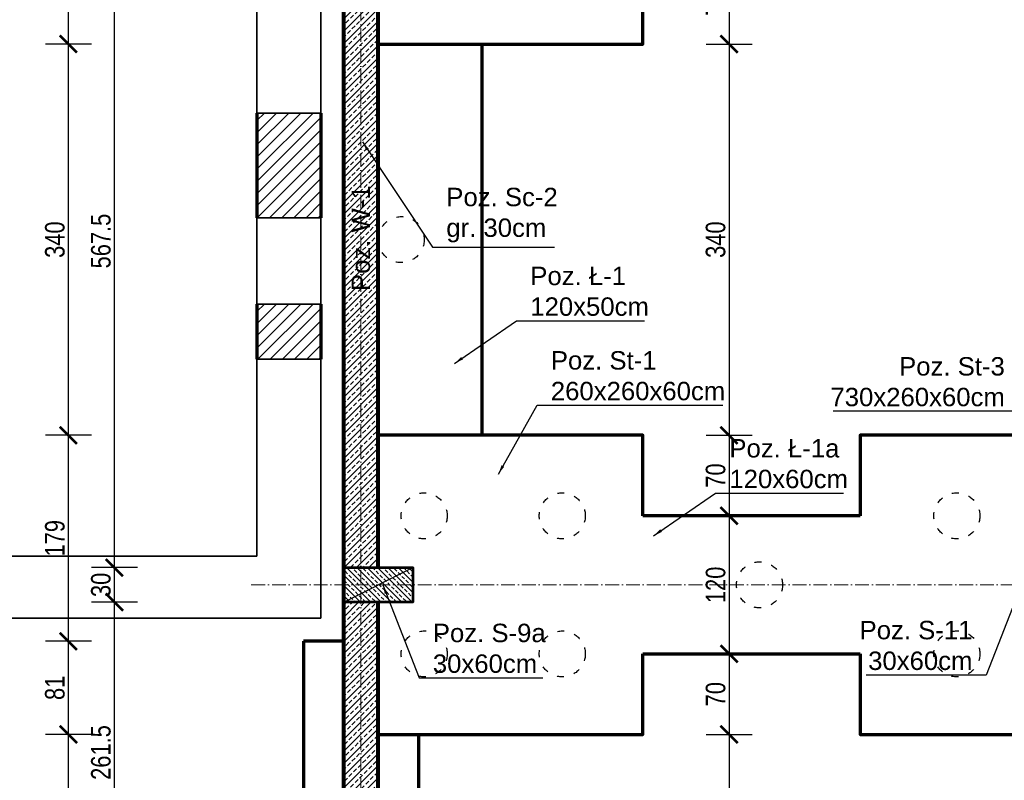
# Model space of a CAD drawing. Header units: inches. Extents: x 201967 to 338763, y -32705 to 30884.
# Tile 196 of 236: x 320675 to 321531, y 14231 to 14892. Entities that reach past the tile are written whole.
import ezdxf

# ---------------------------------------------------------------- set-up
doc = ezdxf.new("R2010")
doc.units = ezdxf.units.IN
doc.header["$MEASUREMENT"] = 0
doc.linetypes.add('ACAD_ISO03W100', pattern=[30, 12, -18])
doc.linetypes.add('ACAD_ISO10W100', pattern=[18, 12, -3, 0, -3])
for name, color, linetype, lineweight in [('00 b ŚCIANY nowe-zamurowania', 242, 'Continuous', 70), ('01 a KONSTRUKCJA żelbet', 94, 'Continuous', 80), ('01 a1 KONSTRUKCJA żelebet', 200, 'Continuous', 53), ('01 c KONSTRUKCJA ławy', 45, 'Continuous', 70), ('01h2 KONSTRUKCJA pozycje belki', 254, 'Continuous', 13), ('01h3 KONSTRUKCJA pozycje słupy', 252, 'Continuous', 13), ('11 OSIE ściany', 2, 'ACAD_ISO10W100', 5), ('20 KRESKOWANIE ścian', 63, 'Continuous', 5), ('90 WYMIAR', 155, 'Continuous', 9), ('_proj_MURY konstr', 1, 'Continuous', 20), ('pale', 1, 'Continuous', 30)]:
    doc.layers.add(name, color=color, linetype=linetype, lineweight=lineweight)
doc.styles.add('100 arial', font='arial.ttf', dxfattribs={"width": 0.8, "height": 17})
doc.styles.add('OPIS', font='arial.ttf')
doc.styles.add('RomanS', font='romans.shx')
doc.dimstyles.new('100', dxfattribs={"dimscale": 10, "dimtxt": 17, "dimasz": 1.5, "dimexe": 2, "dimexo": 2, "dimgap": 0.3, "dimtad": 1, "dimdec": 1, "dimrnd": 0.5, "dimdsep": 46, "dimtxsty": '100 arial', "dimblk": 'ARCHTICK', "dimcen": 10, "dimclrd": 256, "dimclre": 256, "dimclrt": 256, "dimadec": 0, "dimazin": 0, "dimtfac": 1, "dimtdec": 1, "dimtix": 1, "dimtmove": 1, "dimatfit": 3, "dimfxl": 2, "dimfxlon": 1, "dimtolj": 1, "dimarcsym": 0})
doc.dimstyles.new('DIM100txt12', dxfattribs={"dimtxt": 12, "dimasz": 1.05, "dimexe": 0, "dimexo": 8, "dimgap": 4, "dimtad": 1, "dimdec": 7, "dimrnd": 0.5, "dimdsep": 46, "dimtxsty": 'RomanS', "dimblk1": 'DIM', "dimblk2": 'DIM', "dimsah": 1, "dimcen": 0.09, "dimse1": 1, "dimse2": 1, "dimclrt": 256, "dimadec": 1, "dimazin": 0, "dimtfac": 1, "dimtdec": 7, "dimtix": 1, "dimtofl": 0, "dimtmove": 2, "dimatfit": 3, "dimfxl": 1, "dimtolj": 1, "dimtzin": 0, "dimarcsym": 0})
pattern_1 = [(45, (0, 0), (-5.303300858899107, 5.303300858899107), []), (45, (5.30330085, 0), (-5.303300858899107, 5.303300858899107), [3.75, -1.875])]

# ---------------------------------------------------------------- blocks, each defined once
blk = doc.blocks.new('1 osie 2 część BPPZ')
at = {"layer": '11 OSIE ściany'}
for p, q in [((0, -2740), (0, 100)), ((-95.33901275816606, -1800), (1219, -1800))]:
    blk.add_line(p, q, dxfattribs=at)
blk = doc.blocks.new('DIM')
for p, q in [((7.275957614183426e-12, -13.00000000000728), (7.275957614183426e-12, 12.99999999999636)), ((8.000000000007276, -7.275957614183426e-12), (-7.999999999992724, -7.275957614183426e-12))]:
    blk.add_line(p, q)
at = {"const_width": 1.714285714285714}
blk.add_lwpolyline([(5.714285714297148, 5.714285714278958), (-5.71428571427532, -5.71428571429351)], dxfattribs=at)
blk = doc.blocks.new('*U1148')
at = {"lineweight": 5, "ltscale": 0.25}
h = blk.add_hatch(dxfattribs=at)
h.set_pattern_fill('ANSI33', color=5, style=0)
h.set_pattern_definition([(45, (0, -25), (-4.490128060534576, 4.490128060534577), []), (45, (4.490130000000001, -25), (-4.490128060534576, 4.490128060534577), [3.175, -1.5875])])
h.paths.add_polyline_path([(0, 0), (-7.105427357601e-16, -30), (60, -30), (60, 0)])
blk.add_lwpolyline([(0, 0), (-7.105427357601e-16, -30), (60, -30), (60, 0)], close=True)
at = {"layer": 'Defpoints'}
blk.add_line((0, 0), (60, -30), dxfattribs=at)
blk = doc.blocks.new('_ARCHTICK')
at = {"color": 0, "linetype": 'ByBlock', "const_width": 0.15}
blk.add_lwpolyline([(-0.5, -0.5), (0.5, 0.5)], dxfattribs=at)
blk = doc.blocks.new('*D1301')
at = {"layer": '90 WYMIAR', "lineweight": -2, "transparency": 16777216}
for p, q in [((321271.5282442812, 14940.64807306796), (321311.5282442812, 14940.64807306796)), ((321291.5282442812, 14940.64807306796), (321291.5282442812, 14870.64807306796)), ((321271.5282442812, 14870.64807306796), (321311.5282442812, 14870.64807306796))]:
    blk.add_line(p, q, dxfattribs=at)
at = {"layer": 'Defpoints', "color": 0, "transparency": 16777216}
for p in [(321216.5205435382, 14940.64807306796), (321216.5205435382, 14870.64807306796), (321291.5282442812, 14870.64807306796)]:
    blk.add_point(p, dxfattribs=at)
at = {"layer": '90 WYMIAR', "lineweight": -2, "transparency": 16777216, "xscale": 15, "yscale": 15, "zscale": 15}
for p, rotation in [((321291.5282442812, 14940.64807306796), 90), ((321291.5282442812, 14870.64807306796), 270)]:
    blk.add_blockref('_ARCHTICK', p, dxfattribs=dict(at, rotation=rotation))
at = {"layer": '90 WYMIAR', "transparency": 16777216, "insert": (321279.8485034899, 14905.64807306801), "char_height": 17, "attachment_point": 5, "rotation": 90, "style": '100 arial'}
blk.add_mtext('\\A1;70', dxfattribs=at)
blk = doc.blocks.new('*D1302')
at = {"layer": '90 WYMIAR', "lineweight": -2, "transparency": 16777216}
for p, q in [((321271.5282442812, 14870.64807306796), (321311.5282442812, 14870.64807306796)), ((321291.5282442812, 14870.64807306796), (321291.5282442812, 14530.64433876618)), ((321271.5282442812, 14530.64433876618), (321311.5282442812, 14530.64433876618))]:
    blk.add_line(p, q, dxfattribs=at)
at = {"layer": 'Defpoints', "color": 0, "transparency": 16777216}
for p in [(321216.5205435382, 14870.64807306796), (321216.5205435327, 14530.64433876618), (321291.5282442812, 14530.64433876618)]:
    blk.add_point(p, dxfattribs=at)
at = {"layer": '90 WYMIAR', "lineweight": -2, "transparency": 16777216, "xscale": 15, "yscale": 15, "zscale": 15}
for p, rotation in [((321291.5282442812, 14870.64807306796), 90), ((321291.5282442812, 14530.64433876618), 270)]:
    blk.add_blockref('_ARCHTICK', p, dxfattribs=dict(at, rotation=rotation))
at = {"layer": '90 WYMIAR', "transparency": 16777216, "insert": (321279.8427053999, 14700.64620591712), "char_height": 17, "attachment_point": 5, "rotation": 90, "style": '100 arial'}
blk.add_mtext('\\A1;340', dxfattribs=at)
blk = doc.blocks.new('*D1303')
at = {"layer": '90 WYMIAR', "lineweight": -2, "transparency": 16777216}
for p, q in [((321271.5282442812, 14530.64433876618), (321311.5282442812, 14530.64433876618)), ((321291.5282442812, 14530.64433876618), (321291.5282442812, 14460.64807306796)), ((321271.5282442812, 14460.64807306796), (321311.5282442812, 14460.64807306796))]:
    blk.add_line(p, q, dxfattribs=at)
at = {"layer": 'Defpoints', "color": 0, "transparency": 16777216}
for p in [(321216.5205435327, 14530.64433876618), (321216.5205435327, 14460.64807306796), (321291.5282442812, 14460.64807306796)]:
    blk.add_point(p, dxfattribs=at)
at = {"layer": '90 WYMIAR', "lineweight": -2, "transparency": 16777216, "xscale": 15, "yscale": 15, "zscale": 15}
for p, rotation in [((321291.5282442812, 14530.64433876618), 90), ((321291.5282442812, 14460.64807306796), 270)]:
    blk.add_blockref('_ARCHTICK', p, dxfattribs=dict(at, rotation=rotation))
at = {"layer": '90 WYMIAR', "transparency": 16777216, "insert": (321279.8485034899, 14495.64620591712), "char_height": 17, "attachment_point": 5, "rotation": 90, "style": '100 arial'}
blk.add_mtext('\\A1;70', dxfattribs=at)
blk = doc.blocks.new('*D1304')
at = {"layer": '90 WYMIAR', "lineweight": -2, "transparency": 16777216}
for p, q in [((321271.5282442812, 14460.64807306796), (321311.5282442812, 14460.64807306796)), ((321291.5282442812, 14460.64807306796), (321291.5282442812, 14340.64807306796)), ((321271.5282442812, 14340.64807306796), (321311.5282442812, 14340.64807306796))]:
    blk.add_line(p, q, dxfattribs=at)
at = {"layer": 'Defpoints', "color": 0, "transparency": 16777216}
for p in [(321216.5205435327, 14460.64807306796), (321216.5205435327, 14340.64807306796), (321291.5282442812, 14340.64807306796)]:
    blk.add_point(p, dxfattribs=at)
at = {"layer": '90 WYMIAR', "lineweight": -2, "transparency": 16777216, "xscale": 15, "yscale": 15, "zscale": 15}
for p, rotation in [((321291.5282442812, 14460.64807306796), 90), ((321291.5282442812, 14340.64807306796), 270)]:
    blk.add_blockref('_ARCHTICK', p, dxfattribs=dict(at, rotation=rotation))
at = {"layer": '90 WYMIAR', "transparency": 16777216, "insert": (321279.8485034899, 14400.64807306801), "char_height": 17, "attachment_point": 5, "rotation": 90, "style": '100 arial'}
blk.add_mtext('\\A1;120', dxfattribs=at)
blk = doc.blocks.new('*D1305')
at = {"layer": '90 WYMIAR', "lineweight": -2, "transparency": 16777216}
for p, q in [((321271.5282442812, 14340.64807306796), (321311.5282442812, 14340.64807306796)), ((321291.5282442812, 14340.64807306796), (321291.5282442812, 14270.64433876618)), ((321271.5282442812, 14270.64433876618), (321311.5282442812, 14270.64433876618))]:
    blk.add_line(p, q, dxfattribs=at)
at = {"layer": 'Defpoints', "color": 0, "transparency": 16777216}
for p in [(321216.5205435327, 14340.64807306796), (321216.5205435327, 14270.64433876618), (321291.5282442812, 14270.64433876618)]:
    blk.add_point(p, dxfattribs=at)
at = {"layer": '90 WYMIAR', "lineweight": -2, "transparency": 16777216, "xscale": 15, "yscale": 15, "zscale": 15}
for p, rotation in [((321291.5282442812, 14340.64807306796), 90), ((321291.5282442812, 14270.64433876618), 270)]:
    blk.add_blockref('_ARCHTICK', p, dxfattribs=dict(at, rotation=rotation))
at = {"layer": '90 WYMIAR', "transparency": 16777216, "insert": (321279.8485034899, 14305.64620591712), "char_height": 17, "attachment_point": 5, "rotation": 90, "style": '100 arial'}
blk.add_mtext('\\A1;70', dxfattribs=at)
blk = doc.blocks.new('*D1306')
at = {"layer": '90 WYMIAR', "lineweight": -2, "transparency": 16777216}
for p, q in [((321271.5282442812, 14270.64433876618), (321311.5282442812, 14270.64433876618)), ((321291.5282442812, 14270.64433876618), (321291.5282442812, 13665.64807306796)), ((321311.5282442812, 13665.64807306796), (321271.5282442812, 13665.64807306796))]:
    blk.add_line(p, q, dxfattribs=at)
at = {"layer": 'Defpoints', "color": 0, "transparency": 16777216}
for p in [(321216.5205435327, 14270.64433876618), (321291.5282442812, 13665.64807306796), (321441.5205435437, 13665.64807306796)]:
    blk.add_point(p, dxfattribs=at)
at = {"layer": '90 WYMIAR', "lineweight": -2, "transparency": 16777216, "xscale": 15, "yscale": 15, "zscale": 15}
for p, rotation in [((321291.5282442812, 14270.64433876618), 90), ((321291.5282442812, 13665.64807306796), 270)]:
    blk.add_blockref('_ARCHTICK', p, dxfattribs=dict(at, rotation=rotation))
at = {"layer": '90 WYMIAR', "transparency": 16777216, "insert": (321279.8485034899, 13968.14620591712), "char_height": 17, "attachment_point": 5, "rotation": 90, "style": '100 arial'}
blk.add_mtext('\\A1;605', dxfattribs=at)
blk = doc.blocks.new('*D1465')
at = {"layer": '90 WYMIAR', "lineweight": -2, "transparency": 16777216}
for p, q in [((320777.2143057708, 14385.64433876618), (320737.2143057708, 14385.64433876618)), ((320757.2143057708, 14124.24904067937), (320757.2143057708, 14385.64433876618)), ((320777.2143057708, 14124.24904067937), (320737.2143057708, 14124.24904067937))]:
    blk.add_line(p, q, dxfattribs=at)
at = {"layer": 'Defpoints', "color": 0, "transparency": 16777216}
for p in [(320757.2143057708, 14385.64433876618), (320971.5205435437, 14385.64433876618), (320971.5205435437, 14124.24904067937)]:
    blk.add_point(p, dxfattribs=at)
at = {"layer": '90 WYMIAR', "lineweight": -2, "transparency": 16777216, "xscale": 15, "yscale": 15, "zscale": 15}
for p, rotation in [((320757.2143057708, 14385.64433876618), 90), ((320757.2143057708, 14124.24904067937), 270)]:
    blk.add_blockref('_ARCHTICK', p, dxfattribs=dict(at, rotation=rotation))
at = {"layer": '90 WYMIAR', "transparency": 16777216, "insert": (320745.5345649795, 14254.94668972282), "char_height": 17, "attachment_point": 5, "rotation": 90, "style": '100 arial'}
blk.add_mtext('\\A1;261.5', dxfattribs=at)
blk = doc.blocks.new('*D1466')
at = {"layer": '90 WYMIAR', "lineweight": -2, "transparency": 16777216}
for p, q in [((320777.2143057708, 14415.64433876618), (320737.2143057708, 14415.64433876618)), ((320757.2143057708, 14385.64433876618), (320757.2143057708, 14415.64433876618)), ((320777.2143057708, 14385.64433876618), (320737.2143057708, 14385.64433876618))]:
    blk.add_line(p, q, dxfattribs=at)
at = {"layer": 'Defpoints', "color": 0, "transparency": 16777216}
for p in [(320757.2143057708, 14415.64433876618), (320971.5205435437, 14415.64433876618), (320971.5205435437, 14385.64433876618)]:
    blk.add_point(p, dxfattribs=at)
at = {"layer": '90 WYMIAR', "lineweight": -2, "transparency": 16777216, "xscale": 15, "yscale": 15, "zscale": 15}
for p, rotation in [((320757.2143057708, 14415.64433876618), 90), ((320757.2143057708, 14385.64433876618), 270)]:
    blk.add_blockref('_ARCHTICK', p, dxfattribs=dict(at, rotation=rotation))
at = {"layer": '90 WYMIAR', "transparency": 16777216, "insert": (320745.5287668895, 14400.64433876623), "char_height": 17, "attachment_point": 5, "rotation": 90, "style": '100 arial'}
blk.add_mtext('\\A1;30', dxfattribs=at)
blk = doc.blocks.new('*D1467')
at = {"layer": '90 WYMIAR', "lineweight": -2, "transparency": 16777216}
for p, q in [((320777.2143057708, 14983.14807306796), (320737.2143057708, 14983.14807306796)), ((320757.2143057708, 14415.64433876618), (320757.2143057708, 14983.14807306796)), ((320777.2143057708, 14415.64433876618), (320737.2143057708, 14415.64433876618))]:
    blk.add_line(p, q, dxfattribs=at)
at = {"layer": 'Defpoints', "color": 0, "transparency": 16777216}
for p in [(320757.2143057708, 14983.14807306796), (320971.5205435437, 14983.14807306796), (320971.5205435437, 14415.64433876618)]:
    blk.add_point(p, dxfattribs=at)
at = {"layer": '90 WYMIAR', "lineweight": -2, "transparency": 16777216, "xscale": 15, "yscale": 15, "zscale": 15}
for p, rotation in [((320757.2143057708, 14983.14807306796), 90), ((320757.2143057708, 14415.64433876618), 270)]:
    blk.add_blockref('_ARCHTICK', p, dxfattribs=dict(at, rotation=rotation))
at = {"layer": '90 WYMIAR', "transparency": 16777216, "insert": (320745.5345649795, 14699.39620591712), "char_height": 17, "attachment_point": 5, "rotation": 90, "style": '100 arial'}
blk.add_mtext('\\A1;567.5', dxfattribs=at)
blk = doc.blocks.new('*D1475')
at = {"layer": '90 WYMIAR', "lineweight": -2, "transparency": 16777216}
for p, q in [((320737.2143057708, 14270.64433876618), (320697.2143057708, 14270.64433876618)), ((320717.2143057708, 13610.64807306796), (320717.2143057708, 14270.64433876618)), ((320737.2143057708, 13610.64807306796), (320697.2143057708, 13610.64807306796))]:
    blk.add_line(p, q, dxfattribs=at)
at = {"layer": 'Defpoints', "color": 0, "transparency": 16777216}
for p in [(320717.2143057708, 14270.64433876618), (321021.5205435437, 14270.64433876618), (321021.5205435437, 13610.64807306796)]:
    blk.add_point(p, dxfattribs=at)
at = {"layer": '90 WYMIAR', "lineweight": -2, "transparency": 16777216, "xscale": 15, "yscale": 15, "zscale": 15}
for p, rotation in [((320717.2143057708, 14270.64433876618), 90), ((320717.2143057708, 13610.64807306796), 270)]:
    blk.add_blockref('_ARCHTICK', p, dxfattribs=dict(at, rotation=rotation))
at = {"layer": '90 WYMIAR', "transparency": 16777216, "insert": (320705.5345649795, 13940.64620591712), "char_height": 17, "attachment_point": 5, "rotation": 90, "style": '100 arial'}
blk.add_mtext('\\A1;660', dxfattribs=at)
blk = doc.blocks.new('*D1477')
at = {"layer": '90 WYMIAR', "lineweight": -2, "transparency": 16777216}
for p, q in [((320737.2143057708, 14351.64904279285), (320697.2143057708, 14351.64904279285)), ((320717.2143057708, 14270.64433876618), (320717.2143057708, 14351.64904279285)), ((320737.2143057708, 14270.64433876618), (320697.2143057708, 14270.64433876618))]:
    blk.add_line(p, q, dxfattribs=at)
at = {"layer": 'Defpoints', "color": 0, "transparency": 16777216}
for p in [(320717.2143057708, 14351.64904279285), (320921.5205435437, 14351.64904279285), (321021.5205435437, 14270.64433876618)]:
    blk.add_point(p, dxfattribs=at)
at = {"layer": '90 WYMIAR', "lineweight": -2, "transparency": 16777216, "xscale": 15, "yscale": 15, "zscale": 15}
for p, rotation in [((320717.2143057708, 14351.64904279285), 90), ((320717.2143057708, 14270.64433876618), 270)]:
    blk.add_blockref('_ARCHTICK', p, dxfattribs=dict(at, rotation=rotation))
at = {"layer": '90 WYMIAR', "transparency": 16777216, "insert": (320705.5345649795, 14311.14669077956), "char_height": 17, "attachment_point": 5, "rotation": 90, "style": '100 arial'}
blk.add_mtext('\\A1;81', dxfattribs=at)
blk = doc.blocks.new('*D1478')
at = {"layer": '90 WYMIAR', "lineweight": -2, "transparency": 16777216}
for p, q in [((320737.2143057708, 14530.64433876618), (320697.2143057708, 14530.64433876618)), ((320717.2143057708, 14351.64904279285), (320717.2143057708, 14530.64433876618)), ((320737.2143057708, 14351.64904279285), (320697.2143057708, 14351.64904279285))]:
    blk.add_line(p, q, dxfattribs=at)
at = {"layer": 'Defpoints', "color": 0, "transparency": 16777216}
for p in [(320717.2143057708, 14530.64433876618), (320986.5205435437, 14530.64433876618), (320921.5205435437, 14351.64904279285)]:
    blk.add_point(p, dxfattribs=at)
at = {"layer": '90 WYMIAR', "lineweight": -2, "transparency": 16777216, "xscale": 15, "yscale": 15, "zscale": 15}
for p, rotation in [((320717.2143057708, 14530.64433876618), 90), ((320717.2143057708, 14351.64904279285), 270)]:
    blk.add_blockref('_ARCHTICK', p, dxfattribs=dict(at, rotation=rotation))
at = {"layer": '90 WYMIAR', "transparency": 16777216, "insert": (320705.5345649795, 14441.14669077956), "char_height": 17, "attachment_point": 5, "rotation": 90, "style": '100 arial'}
blk.add_mtext('\\A1;179', dxfattribs=at)
blk = doc.blocks.new('*D1479')
at = {"layer": '90 WYMIAR', "lineweight": -2, "transparency": 16777216}
for p, q in [((320737.2143057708, 14870.64807306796), (320697.2143057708, 14870.64807306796)), ((320717.2143057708, 14530.64433876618), (320717.2143057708, 14870.64807306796)), ((320737.2143057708, 14530.64433876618), (320697.2143057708, 14530.64433876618))]:
    blk.add_line(p, q, dxfattribs=at)
at = {"layer": 'Defpoints', "color": 0, "transparency": 16777216}
for p in [(320717.2143057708, 14870.64807306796), (320986.5205435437, 14870.64807306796), (320986.5205435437, 14530.64433876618)]:
    blk.add_point(p, dxfattribs=at)
at = {"layer": '90 WYMIAR', "lineweight": -2, "transparency": 16777216, "xscale": 15, "yscale": 15, "zscale": 15}
for p, rotation in [((320717.2143057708, 14870.64807306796), 90), ((320717.2143057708, 14530.64433876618), 270)]:
    blk.add_blockref('_ARCHTICK', p, dxfattribs=dict(at, rotation=rotation))
at = {"layer": '90 WYMIAR', "transparency": 16777216, "insert": (320705.5287668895, 14700.64620591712), "char_height": 17, "attachment_point": 5, "rotation": 90, "style": '100 arial'}
blk.add_mtext('\\A1;340', dxfattribs=at)
blk = doc.blocks.new('*D1480')
at = {"layer": '90 WYMIAR', "lineweight": -2, "transparency": 16777216}
for p, q in [((320737.2143057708, 15130.64807306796), (320697.2143057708, 15130.64807306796)), ((320717.2143057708, 14870.64807306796), (320717.2143057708, 15130.64807306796)), ((320737.2143057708, 14870.64807306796), (320697.2143057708, 14870.64807306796))]:
    blk.add_line(p, q, dxfattribs=at)
at = {"layer": 'Defpoints', "color": 0, "transparency": 16777216}
for p in [(320717.2143057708, 15130.64807306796), (320986.5205435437, 15130.64807306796), (320986.5205435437, 14870.64807306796)]:
    blk.add_point(p, dxfattribs=at)
at = {"layer": '90 WYMIAR', "lineweight": -2, "transparency": 16777216, "xscale": 15, "yscale": 15, "zscale": 15}
for p, rotation in [((320717.2143057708, 15130.64807306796), 90), ((320717.2143057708, 14870.64807306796), 270)]:
    blk.add_blockref('_ARCHTICK', p, dxfattribs=dict(at, rotation=rotation))
at = {"layer": '90 WYMIAR', "transparency": 16777216, "insert": (320705.5345649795, 15000.64807306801), "char_height": 17, "attachment_point": 5, "rotation": 90, "style": '100 arial'}
blk.add_mtext('\\A1;260', dxfattribs=at)

msp = doc.modelspace()

# ---------------------------------------------------------------- hatches: boundary and pattern name
at = {"layer": '20 KRESKOWANIE ścian'}
h = msp.add_hatch(dxfattribs=at)
h.set_pattern_fill('ANSI33', color=256, scale=30)
h.set_pattern_definition(pattern_1)
h.paths.add_polyline_path([(320986.5205435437, 14983.14807306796), (320956.5205435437, 14983.14807306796), (320956.5205435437, 14415.64433876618), (320986.5205435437, 14415.64433876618)])
h = msp.add_hatch(dxfattribs=at)
h.set_pattern_fill('ANSI33', color=256, scale=30)
h.set_pattern_definition(pattern_1)
h.paths.add_polyline_path([(320986.5205435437, 14385.64433876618), (320956.5205435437, 14385.64433876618), (320956.5205435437, 14124.24904067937), (320986.5205435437, 14124.24904067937)])
h.paths.add_polyline_path([(320986.5205435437, 14094.24904067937), (320956.5205435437, 14094.24904067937), (320956.5205435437, 13892.09588521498), (320986.5205435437, 13892.09588521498)])
at = {"layer": '_proj_MURY konstr'}
h = msp.add_hatch(dxfattribs=at)
h.set_pattern_fill('ANSI31', scale=60, angle=359.9999999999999)
h.set_pattern_definition([(45, (214354.1264067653, -1800.043601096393), (-5.303300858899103, 5.303300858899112), [])])
h.paths.add_polyline_path([(320881.1382526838, 14810.64904279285), (320881.1382526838, 14719.64904279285), (320936.7382526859, 14719.64904279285), (320936.7382526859, 14810.64904279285)])
h = msp.add_hatch(dxfattribs=at)
h.set_pattern_fill('ANSI31', scale=60, angle=359.9999999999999)
h.set_pattern_definition([(45, (214354.1264067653, -1966.043601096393), (-5.303300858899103, 5.303300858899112), [])])
h.paths.add_polyline_path([(320881.1382526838, 14644.64904279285), (320881.1382526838, 14596.64904279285), (320936.7382526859, 14596.64904279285), (320936.7382526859, 14644.64904279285)])

# ---------------------------------------------------------------- linework, layer by layer
at = {"layer": '00 b ŚCIANY nowe-zamurowania'}
for p, q in [((320881.1382526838, 14810.64904279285), (320881.1382526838, 14719.64904279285)), ((320936.7382526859, 14810.64904279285), (320936.7382526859, 14719.64904279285)), ((320881.1382526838, 14644.64904279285), (320881.1382526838, 14596.64904279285)), ((320936.7382526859, 14644.64904279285), (320936.7382526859, 14596.64904279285))]:
    msp.add_line(p, q, dxfattribs=at)
at = {"layer": '01 a KONSTRUKCJA żelbet'}
for p, q in [((320956.5205435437, 13545.64807306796), (320956.5205435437, 15583.14807306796)), ((320986.5205435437, 14415.64433876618), (320986.5205435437, 14983.14807306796)), ((320986.5205435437, 13575.64807306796), (320986.5205435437, 14385.64433876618))]:
    msp.add_line(p, q, dxfattribs=at)
at = {"layer": '01 c KONSTRUKCJA ławy'}
for p, q in [((320956.5205435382, 14351.64904279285), (320956.5205435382, 16245.64807306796)), ((321076.5205435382, 14870.64807306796), (321076.5205435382, 14530.64433876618)), ((320921.5205435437, 14351.64904279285), (320921.5205435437, 13510.64807306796)), ((320956.5205435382, 14351.64904279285), (320921.5205435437, 14351.64904279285)), ((321021.5205435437, 14270.64433876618), (321021.5205435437, 13610.64807306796))]:
    msp.add_line(p, q, dxfattribs=at)
for points in [[(320986.5205435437, 14870.64807306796), (321216.5205435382, 14870.64807306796), (321216.5205435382, 14940.64807306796)], [(321216.5205435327, 14460.64807306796), (321216.5205435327, 14530.64433876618), (320986.5205435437, 14530.64433876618)], [(322075.5205435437, 14530.64464402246), (321405.5205435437, 14530.64807306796), (321405.5205435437, 14460.64807306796)], [(321405.5205435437, 14460.64807306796), (321216.5205435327, 14460.64807306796)], [(320986.5205435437, 14270.64433876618), (321216.5205435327, 14270.64433876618), (321216.5205435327, 14340.64807306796)], [(321216.5205435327, 14340.64807306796), (321405.5205435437, 14340.64807306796)], [(321405.5205435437, 14340.64807306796), (321405.5205435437, 14270.64807306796), (322075.5205435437, 14270.64464402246)]]:
    msp.add_lwpolyline(points, dxfattribs=at)
at = {"layer": '_proj_MURY konstr', "color": 3, "lineweight": 35}
for p, q in [((320936.7382526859, 15012.64904279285), (320936.7382526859, 14810.64904279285)), ((320881.1382526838, 14985.94126022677), (320881.1382526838, 14810.64904279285)), ((320881.1382526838, 14810.64904279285), (320936.7382526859, 14810.64904279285)), ((320881.1382526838, 14719.64904279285), (320881.1382526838, 14644.64904279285)), ((320881.1382526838, 14719.64904279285), (320936.7382526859, 14719.64904279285)), ((320936.7382526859, 14719.64904279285), (320936.7382526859, 14644.64904279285)), ((320881.1382526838, 14644.64904279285), (320936.7382526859, 14644.64904279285)), ((320881.1382526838, 14596.64904279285), (320881.1382526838, 14425.64904279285)), ((320881.1382526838, 14596.64904279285), (320936.7382526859, 14596.64904279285)), ((320936.7382526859, 14596.64904279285), (320936.7382526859, 14371.64904279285)), ((320881.1382526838, 14425.64904279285), (320603.1382526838, 14425.64904279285)), ((319688.7382526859, 14371.64904279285), (320936.7382526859, 14371.64904279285))]:
    msp.add_line(p, q, dxfattribs=at)
at = {"layer": 'pale', "linetype": 'ACAD_ISO03W100', "ltscale": 0.5}
for centre in [(321006.5205435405, 14700.64433876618), (321026.5205435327, 14460.64433876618), (321146.5205435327, 14460.64433876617), (321489.4803442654, 14460.64433876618), (321318.0004438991, 14400.64807306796), (321026.5205435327, 14340.64433876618), (321146.5205435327, 14340.64433876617), (321489.4803442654, 14340.64433876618)]:
    msp.add_circle(centre, 20, dxfattribs=at)

# ---------------------------------------------------------------- block references
at = {"layer": '01 a1 KONSTRUKCJA żelebet', "xscale": -1, "rotation": 180}
msp.add_blockref('*U1148', (320956.5205435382, 14385.64433876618), dxfattribs=at)
at = {"layer": '11 OSIE ściany'}
msp.add_blockref('1 osie 2 część BPPZ', (320971.5205435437, 16200.64807306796), dxfattribs=at)

# ---------------------------------------------------------------- texts
at = {"layer": '01h2 KONSTRUKCJA pozycje belki', "insert": (320971.5205435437, 14701.89620591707), "char_height": 16, "attachment_point": 5, "rotation": 89.99999999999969, "style": 'OPIS'}
msp.add_mtext('Poz. W-1', dxfattribs=at)
at = {"layer": '01h3 KONSTRUKCJA pozycje słupy', "char_height": 16, "style": 'OPIS'}
for s, insert, attachment_point in [('Poz. Sc-2\\Pgr. 30cm', (321045.7158498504, 14721.95406429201), 4), ('Poz. Ł-1\\P120x50cm', (321118.7013401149, 14655.68694463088), 4), ('Poz. St-1\\P260x260x60cm', (321136.5791619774, 14582.29592992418), 4), ('Poz. St-3\\P730x260x60cm', (321531.1961479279, 14577.10915264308), 6), ('Poz. Ł-1a\\P120x60cm', (321291.7662216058, 14505.90129020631), 4), ('Poz. S-11\\P30x60cm', (321503.0661045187, 14347.90591158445), 6), ('Poz. S-9a\\P30x60cm', (321034.0151692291, 14345.40964588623), 4)]:
    msp.add_mtext(s, dxfattribs=dict(at, insert=insert, attachment_point=attachment_point))

# ---------------------------------------------------------------- dimensions: what is measured, and where the dimension line sits
at = {"layer": '90 WYMIAR'}
for base, p1, p2, picture, middle in [((320717.2143057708, 15130.64807306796), (320986.5205435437, 14870.64807306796), (320986.5205435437, 15130.64807306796), '*D1480', (320705.5345649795, 15000.64807306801)), ((320757.2143057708, 14983.14807306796), (320971.5205435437, 14415.64433876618), (320971.5205435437, 14983.14807306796), '*D1467', (320745.5345649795, 14699.39620591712)), ((321291.5282442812, 14870.64807306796), (321216.5205435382, 14940.64807306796), (321216.5205435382, 14870.64807306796), '*D1301', (321279.8485034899, 14905.64807306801)), ((320717.2143057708, 14870.64807306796), (320986.5205435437, 14530.64433876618), (320986.5205435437, 14870.64807306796), '*D1479', (320705.5287668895, 14700.64620591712)), ((321291.5282442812, 14530.64433876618), (321216.5205435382, 14870.64807306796), (321216.5205435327, 14530.64433876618), '*D1302', (321279.8427053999, 14700.64620591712)), ((320717.2143057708, 14530.64433876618), (320921.5205435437, 14351.64904279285), (320986.5205435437, 14530.64433876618), '*D1478', (320705.5345649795, 14441.14669077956)), ((321291.5282442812, 14460.64807306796), (321216.5205435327, 14530.64433876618), (321216.5205435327, 14460.64807306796), '*D1303', (321279.8485034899, 14495.64620591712)), ((321291.5282442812, 14340.64807306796), (321216.5205435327, 14460.64807306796), (321216.5205435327, 14340.64807306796), '*D1304', (321279.8485034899, 14400.64807306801)), ((320757.2143057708, 14415.64433876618), (320971.5205435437, 14385.64433876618), (320971.5205435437, 14415.64433876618), '*D1466', (320745.5287668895, 14400.64433876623)), ((320757.2143057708, 14385.64433876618), (320971.5205435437, 14124.24904067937), (320971.5205435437, 14385.64433876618), '*D1465', (320745.5345649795, 14254.94668972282)), ((320717.2143057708, 14351.64904279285), (321021.5205435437, 14270.64433876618), (320921.5205435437, 14351.64904279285), '*D1477', (320705.5345649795, 14311.14669077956)), ((321291.5282442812, 14270.64433876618), (321216.5205435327, 14340.64807306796), (321216.5205435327, 14270.64433876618), '*D1305', (321279.8485034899, 14305.64620591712)), ((320717.2143057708, 14270.64433876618), (321021.5205435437, 13610.64807306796), (321021.5205435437, 14270.64433876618), '*D1475', (320705.5345649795, 13940.64620591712)), ((321291.5282442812, 13665.64807306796), (321216.5205435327, 14270.64433876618), (321441.5205435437, 13665.64807306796), '*D1306', (321279.8485034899, 13968.14620591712))]:
    dim = msp.add_linear_dim(base=base, p1=p1, p2=p2, angle=90, dimstyle='100', dxfattribs=at)
    dim.commit()
    dim.dimension.update_dxf_attribs({"geometry": picture, "text_midpoint": middle})

# ---------------------------------------------------------------- leaders
at = {"layer": '01h3 KONSTRUKCJA pozycje słupy', "annotation_type": 0, "has_hookline": 1}
for points, hookline_direction, text_width in [([(320972.8923661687, 14785.56511044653), (321033.7158498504, 14694.09958498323), (321041.7158498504, 14694.09958498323)], 0, 93.9918144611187), ([(321052.7850080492, 14593.01458894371), (321106.7013401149, 14630.15170133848), (321114.7013401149, 14630.15170133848)], 0, 99.25238744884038), ([(321090.9814724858, 14496.9281354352), (321124.5791619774, 14556.65700313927), (321132.5791619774, 14556.65700313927)], 0, 149.5006821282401), ([(321576.7938374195, 14491.7413581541), (321543.1961479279, 14551.46476883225), (321535.1961479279, 14551.46476883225)], 1, 149.0968622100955), ([(321225.8498895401, 14443.22893451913), (321279.7662216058, 14480.3660469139), (321287.7662216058, 14480.3660469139)], 0, 99.25238744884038), ([(320990.5607302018, 14400.64807306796), (321022.0151692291, 14319.76526207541), (321030.0151692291, 14319.76526207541)], 0, 95.4761255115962), ([(321545.5497731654, 14400.64807306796), (321515.0661045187, 14322.26152777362), (321507.0661045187, 14322.26152777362)], 1, 92.32196452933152)]:
    msp.add_leader(points, dimstyle='DIM100txt12', override={"dimasz": 8, "dimgap": 4, "dimtad": 1}, dxfattribs=dict(at, hookline_direction=hookline_direction, text_width=text_width))

doc.saveas('drawing.dxf')
